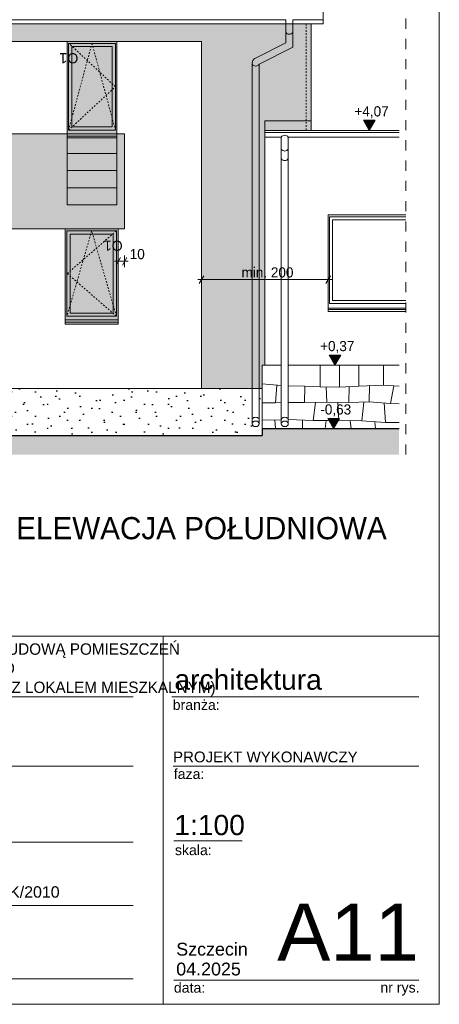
# Model space of a CAD drawing. Extents: x -613240 to -325500, y -25863 to 152403.
# Tile 9 of 254: x -579117 to -572490, y -22047 to -6506. Entities that reach past the tile are written whole.
import ezdxf

# ---------------------------------------------------------------- set-up
doc = ezdxf.new("R2010")
doc.units = 0
doc.header["$MEASUREMENT"] = 0
doc.linetypes.add('Hidden Line', pattern=[50, 25, -25])
doc.linetypes.add('Przerywana', pattern=[320, 160, -160])
for name, color, linetype, lineweight in [('Arch kolory_Nr_Pióra__5', 7, 'Continuous', 13), ('Arch okna_Nr_Pióra__5', 7, 'Continuous', 13), ('Arch opisy okien_Nr_Pióra__21', 7, 'Continuous', 9), ('Arch opisy_Nr_Pióra__21', 7, 'Continuous', 9), ('ARCH TABELA_Nr_Pióra__1', 7, 'Continuous', 25), ('ARCH TABELA_Nr_Pióra__21', 7, 'Continuous', 9), ('ARCH TABELA_Nr_Pióra__7', 7, 'Continuous', 13), ('Arch wykończenie_Nr_Pióra__41', 7, 'Continuous', 15), ('Arch wykończenie_Nr_Pióra__5', 7, 'Continuous', 13), ('arch wypelnienia_Nr_Pióra__1', 7, 'Continuous', 25), ('arch wypelnienia_Nr_Pióra__21', 7, 'Continuous', 9), ('INWENT DACH_Nr_Pióra__21', 7, 'Continuous', 9), ('INWENT OPISY_Nr_Pióra__21', 7, 'Continuous', 9), ('INWENT RURY SPUSTOWE_Nr_Pióra__21', 7, 'Continuous', 9), ('INWENT TEREN_Nr_Pióra__1', 7, 'Continuous', 25), ('INWENT WYMIARY_Nr_Pióra__21', 7, 'Continuous', 9), ('INWENT. OKNA_Nr_Pióra__5', 7, 'Continuous', 13), ('INWENT.ŚCIANY_Nr_Pióra__21', 7, 'Continuous', 9)]:
    doc.layers.add(name, color=color, linetype=linetype, lineweight=lineweight)
for name, color, linetype, lineweight, true_color in [('Arch kolory_Nr_Pióra__84', 7, 'Continuous', 15, 0x41c341), ('arch wypelnienia_Nr_Pióra__2', 7, 'Continuous', 13, 0x7f7f7f), ('INWENT.ŚCIANY_Nr_Pióra__2', 7, 'Continuous', 13, 0x7f7f7f)]:
    doc.layers.add(name, color=color, linetype=linetype, lineweight=lineweight, true_color=true_color)
doc.layers.add('INWENT WYMIARY', color=7, linetype='Continuous')
doc.styles.add('GENERATED_STYLE_1', font='txt')
doc.styles.add('GENERATED_STYLE_10', font='arial.ttf')
doc.styles.add('GENERATED_STYLE_2', font='txt')
doc.styles.add('GENERATED_STYLE_5', font='txt')
doc.styles.add('GENERATED_STYLE_6', font='txt')
doc.styles.add('GENERATED_STYLE_7', font='arial.ttf')
doc.dimstyles.new('GENERATED_STYLE__1', dxfattribs={"dimtxt": 160.000002, "dimasz": 91.2, "dimexe": 0.18, "dimexo": 0, "dimgap": 0.09, "dimtad": 1, "dimtih": 1, "dimtoh": 1, "dimdec": 0, "dimlfac": 0.1, "dimzin": 0, "dimdsep": 46, "dimtxsty": 'GENERATED_STYLE_1', "dimblk": 'ARROWHEAD_2', "dimblk1": 'ARROWHEAD_2', "dimblk2": 'ARROWHEAD_2', "dimcen": 0.09, "dimclrd": 7, "dimclre": 7, "dimclrt": 7, "dimazin": 0, "dimtfac": 1, "dimtdec": 4, "dimtmove": 2, "dimatfit": 3, "dimfxl": 0, "dimtolj": 1, "dimtzin": 0, "dimarcsym": 0})
doc.dimstyles.new('GENERATED_STYLE__5', dxfattribs={"dimtxt": 160.000002, "dimasz": 91.2, "dimexe": 0.18, "dimexo": 0, "dimgap": 0.09, "dimtad": 1, "dimtih": 1, "dimtoh": 1, "dimdec": 0, "dimlfac": 0.1, "dimzin": 0, "dimdsep": 46, "dimtxsty": 'GENERATED_STYLE_2', "dimblk": 'ARROWHEAD_2', "dimblk1": 'ARROWHEAD_2', "dimblk2": 'ARROWHEAD_2', "dimcen": 0.09, "dimclrd": 7, "dimclre": 7, "dimclrt": 7, "dimazin": 0, "dimtfac": 1, "dimtdec": 4, "dimtmove": 0, "dimatfit": 3, "dimfxl": 0, "dimtolj": 1, "dimtzin": 0, "dimarcsym": 0})

# ---------------------------------------------------------------- blocks, each defined once
blk = doc.blocks.new('Wymiary_158', base_point=(-574140, -11960))
at = {"layer": 'INWENT WYMIARY_Nr_Pióra__21', "linetype": 'Continuous'}
blk.add_hatch(color=256, dxfattribs=at).paths.add_polyline_path([(-574140, -11960), (-574232, -11800), (-574047, -11800)], flags=0)
for p, q in [((-574140, -11960), (-574232, -11800)), ((-574232, -11800), (-574047, -11800)), ((-574047, -11800), (-574140, -11960)), ((-574140, -11960), (-574260, -11960)), ((-574140, -11960), (-574020, -11960))]:
    blk.add_line(p, q, dxfattribs=at)
at = {"layer": 'INWENT WYMIARY_Nr_Pióra__21', "insert": (-574373, -11768), "char_height": 160, "attachment_point": 7, "style": 'GENERATED_STYLE_1'}
blk.add_mtext('{+0,37}', dxfattribs=at)
blk = doc.blocks.new('Wymiary_160', base_point=(-573598, -8255))
at = {"layer": 'INWENT WYMIARY_Nr_Pióra__21', "linetype": 'Continuous'}
blk.add_hatch(color=256, dxfattribs=at).paths.add_polyline_path([(-573598, -8255), (-573690, -8095), (-573505, -8095)], flags=0)
for p, q in [((-573598, -8255), (-573690, -8095)), ((-573690, -8095), (-573505, -8095)), ((-573505, -8095), (-573598, -8255)), ((-573598, -8255), (-573718, -8255)), ((-573598, -8255), (-573478, -8255))]:
    blk.add_line(p, q, dxfattribs=at)
at = {"layer": 'INWENT WYMIARY_Nr_Pióra__21', "insert": (-573831, -8063), "char_height": 160, "attachment_point": 7, "style": 'GENERATED_STYLE_1'}
blk.add_mtext('{+4,07}', dxfattribs=at)
blk = doc.blocks.new('Wymiary_161', base_point=(-574159, -12960))
at = {"layer": 'INWENT WYMIARY_Nr_Pióra__21', "linetype": 'Continuous'}
blk.add_hatch(color=256, dxfattribs=at).paths.add_polyline_path([(-574159, -12960), (-574252, -12800), (-574067, -12800)], flags=0)
for p, q in [((-574159, -12960), (-574252, -12800)), ((-574252, -12800), (-574067, -12800)), ((-574067, -12800), (-574159, -12960)), ((-574159, -12960), (-574279, -12960)), ((-574159, -12960), (-574039, -12960))]:
    blk.add_line(p, q, dxfattribs=at)
at = {"layer": 'INWENT WYMIARY_Nr_Pióra__21', "insert": (-574369, -12768), "char_height": 160, "attachment_point": 7, "style": 'GENERATED_STYLE_1'}
blk.add_mtext('{-0,63}', dxfattribs=at)
blk = doc.blocks.new('*D750')
at = {"layer": 'INWENT WYMIARY_Nr_Pióra__21', "linetype": 'Continuous'}
for p, q in [((-576210, -10549), (-576280, -10669)), ((-576245, -10699), (-576245, -10519)), ((-574280, -10669), (-574210, -10549)), ((-574245, -10699), (-574245, -10519)), ((-576304, -10609), (-576245, -10609)), ((-576245, -10609), (-574245, -10609)), ((-574245, -10609), (-574186, -10609))]:
    blk.add_line(p, q, dxfattribs=at)
at = {"layer": 'INWENT WYMIARY_Nr_Pióra__21', "insert": (-575614, -10577), "char_height": 160, "attachment_point": 7, "style": 'GENERATED_STYLE_2'}
blk.add_mtext('{min. 200}', dxfattribs=at)
blk = doc.blocks.new('ARROWHEAD_2')
at = {"color": 0, "linetype": 'Continuous', "lineweight": 0}
for p, q in [((0, 0), (-1, 0)), ((-0.38, -0.66), (0.38, 0.66))]:
    blk.add_line(p, q, dxfattribs=at)
blk = doc.blocks.new('*D752')
at = {"layer": 'INWENT WYMIARY_Nr_Pióra__21', "linetype": 'Continuous'}
for p, q in [((-577560, -10410), (-577560, -10230)), ((-577460, -10410), (-577460, -10230)), ((-577619, -10320), (-577560, -10320)), ((-577525, -10260), (-577595, -10380)), ((-577560, -10320), (-577460, -10320)), ((-577495, -10380), (-577425, -10260)), ((-577460, -10320), (-577401, -10320))]:
    blk.add_line(p, q, dxfattribs=at)
at = {"layer": 'INWENT WYMIARY_Nr_Pióra__21', "insert": (-577379, -10288), "char_height": 160, "attachment_point": 7, "style": 'GENERATED_STYLE_1'}
blk.add_mtext('{10}', dxfattribs=at)

msp = doc.modelspace()

# ---------------------------------------------------------------- hatches: boundary and pattern name
at = {"layer": 'Arch kolory_Nr_Pióra__84', "linetype": 'Continuous', "lineweight": 0, "true_color": 0x309230}
for points in [[(-575244.9, -11959.6), (-575284.9, -11959.6), (-575284.9, -12329.6), (-576244.9, -12329.6), (-576244.9, -6849.6), (-590484.9, -6849.6), (-590484.9, -6571.4), (-574514.9, -6571.4), (-574514.9, -8104.6), (-575244.9, -8104.6)], [(-587994.9, -9779.6), (-588094.9, -9779.6), (-588094.9, -8309.6), (-577559.9, -8309.6), (-577459.9, -8309.6), (-577459.9, -9809.6), (-579374.9, -9809.6), (-579374.9, -9859.6), (-580164.9, -9859.6), (-582624.9, -9859.6), (-582624.9, -9789.6), (-587994.9, -9789.6)]]:
    msp.add_hatch(color=97, dxfattribs=at).paths.add_polyline_path(points, flags=0)
at = {"layer": 'arch wypelnienia_Nr_Pióra__1', "linetype": 'Continuous'}
h = msp.add_hatch(dxfattribs=at)
h.set_pattern_fill('Carpet', color=256, style=0, pattern_type=2)
h.set_pattern_definition([(45, (0, 600), (-190.91883, 190.91883), [0, -180, 0, -270]), (110, (600, 600), (253.71701, 92.34544), [0, -132, 0, -228])])
h.paths.add_polyline_path([(-575444.9, -12329.6), (-582864.9, -12329.6), (-582864.9, -13069.6), (-575284.9, -13069.6), (-575284.9, -12959.6), (-575284.9, -12329.6), (-575334.9, -12329.6), (-575334.9, -12885.5, -0.125343), (-575339.3, -12902.8, -0.1354487), (-575354, -12918.9, -0.0774642), (-575370.3, -12926.7, -0.0784699), (-575389.9, -12929.6, -0.0834346), (-575410.4, -12926.5, -0.1009483), (-575430.3, -12915.5, -0.1007084), (-575440.4, -12903.2, -0.1280451), (-575444.9, -12885.5)], flags=0)
at = {"layer": 'arch wypelnienia_Nr_Pióra__2', "linetype": 'Continuous'}
h = msp.add_hatch(color=256, dxfattribs=at)
h.paths.add_polyline_path([(-578364.9, -8373.2), (-577584.9, -8373.2), (-577584.9, -6849.6), (-578364.9, -6849.6)], flags=0)
h.paths.add_polyline_path([(-577654.9, -8199.6), (-577654.9, -6929.6), (-578294.9, -6929.6), (-578294.9, -8199.6)], flags=0)
at = {"layer": 'arch wypelnienia_Nr_Pióra__2', "linetype": 'Continuous', "lineweight": 0, "true_color": 0x1f1f1f}
for points in [[(-578294.9, -8199.6), (-577654.9, -8199.6), (-577654.9, -6929.6), (-578294.9, -6929.6)], [(-577639.9, -9889.6), (-578319.9, -9889.6), (-578319.9, -11136), (-577639.9, -11136)]]:
    msp.add_hatch(color=250, dxfattribs=at).paths.add_polyline_path(points, flags=0)
at = {"layer": 'arch wypelnienia_Nr_Pióra__2', "linetype": 'Continuous'}
msp.add_hatch(color=256, dxfattribs=at).paths.add_polyline_path([(-575244.9, -8254.6), (-574514.9, -8254.6), (-574514.9, -8104.6), (-575244.9, -8104.6)], flags=0)
h = msp.add_hatch(color=256, dxfattribs=at)
h.paths.add_polyline_path([(-578399.9, -11309.6), (-577559.9, -11309.6), (-577559.9, -9809.6), (-578399.9, -9809.6)], flags=0)
h.paths.add_polyline_path([(-577639.9, -11136), (-577639.9, -9889.6), (-578319.9, -9889.6), (-578319.9, -11136)], flags=0)
at = {"layer": 'arch wypelnienia_Nr_Pióra__21', "linetype": 'Continuous'}
msp.add_hatch(color=256, dxfattribs=at).paths.add_polyline_path([(-591194.1, -13069.6), (-591194.1, -13369.6), (-575284.9, -13369.6), (-573124.9, -13369.6), (-573124.9, -12959.6), (-575284.9, -12959.6), (-575284.9, -13069.6)], flags=0)

# ---------------------------------------------------------------- linework, layer by layer
at = {"layer": 'Arch kolory_Nr_Pióra__5', "linetype": 'Continuous', "flags": 128}
for points in [[(-575244.9, -11959.6), (-575284.9, -11959.6), (-575284.9, -12329.6), (-576244.9, -12329.6), (-576244.9, -6849.6), (-590484.9, -6849.6), (-590484.9, -6571.4), (-574514.9, -6571.4), (-574514.9, -8104.6), (-575244.9, -8104.6)], [(-587994.9, -9779.6), (-588094.9, -9779.6), (-588094.9, -8309.6), (-577559.9, -8309.6), (-577459.9, -8309.6), (-577459.9, -9809.6), (-579374.9, -9809.6), (-579374.9, -9859.6), (-580164.9, -9859.6), (-582624.9, -9859.6), (-582624.9, -9789.6), (-587994.9, -9789.6)]]:
    msp.add_lwpolyline(points, close=True, dxfattribs=at)
at = {"layer": 'Arch okna_Nr_Pióra__5', "linetype": 'Hidden Line'}
for p, q in [((-578344.9, -8249.6), (-577974.9, -6879.6)), ((-577604.9, -7564.6), (-578339.9, -6879.6)), ((-577974.9, -6879.6), (-577604.9, -8249.6)), ((-578344.9, -8249.6), (-577604.9, -7564.6)), ((-577979.9, -9839.6), (-578369.9, -11186)), ((-578364.9, -10512.8), (-577589.9, -9839.6)), ((-577589.9, -11186), (-577979.9, -9839.6)), ((-577589.9, -11186), (-578364.9, -10512.8))]:
    msp.add_line(p, q, dxfattribs=at)
at = {"layer": 'ARCH TABELA_Nr_Pióra__21', "linetype": 'Continuous'}
for p, q in [((-572489.9, 6402.6), (-572489.9, -22047.4)), ((-589989.9, -16236.2), (-572489.9, -16236.2)), ((-576851.6, -16236.2), (-576851.6, -22047.4)), ((-572489.9, -16236.2), (-572489.9, -22047.4)), ((-585024.1, -17192.6), (-577324.3, -17192.6)), ((-576712.3, -17192.6), (-572813, -17192.6)), ((-585024.1, -18286.2), (-577324.3, -18286.2)), ((-576694.9, -18286.2), (-572813, -18286.2)), ((-585024.1, -19486.2), (-577324.3, -19486.2)), ((-576683.1, -19468.9), (-575603.4, -19468.9)), ((-585024.1, -20486.2), (-577324.3, -20486.2)), ((-585024.1, -21647.4), (-577324.3, -21647.4)), ((-576683.1, -21665), (-574401.3, -21665)), ((-574401.3, -21665), (-572813, -21665)), ((-572489.9, -22047.4), (-613239.9, -22047.4)), ((-572489.9, -22047.4), (-585096.3, -22047.4))]:
    msp.add_line(p, q, dxfattribs=at)
at = {"layer": 'Arch wykończenie_Nr_Pióra__41', "linetype": 'Continuous'}
for p, q in [((-574514.9, -6571.4), (-574514.9, -8254.6)), ((-582864.9, -12329.6), (-575444.9, -12329.6)), ((-575334.9, -12329.6), (-575284.9, -12329.6))]:
    msp.add_line(p, q, dxfattribs=at)
at = {"layer": 'Arch wykończenie_Nr_Pióra__5', "linetype": 'Continuous'}
for p, q in [((-575244.9, -8254.6), (-575244.9, -8104.6)), ((-575244.9, -8104.6), (-574514.9, -8104.6))]:
    msp.add_line(p, q, dxfattribs=at)
at = {"layer": 'INWENT DACH_Nr_Pióra__21', "linetype": 'Continuous'}
for p, q in [((-574324.9, 1576.7), (-574324.9, -6571.4)), ((-590224.9, -6571.4), (-574914.9, -6571.4)), ((-574804.9, -6571.4), (-574324.9, -6571.4))]:
    msp.add_line(p, q, dxfattribs=at)
for centre in [(-575389.9, -12825.5), (-574929.9, -12825.5)]:
    msp.add_ellipse(centre, major_axis=(55, 0), ratio=0.801342, start_param=0, end_param=3.1415927, dxfattribs=at)
for centre in [(-575389.9, -12885.5), (-574929.9, -12885.5)]:
    msp.add_ellipse(centre, major_axis=(55, 0), ratio=0.801342, dxfattribs=at)
at = {"layer": 'INWENT OPISY_Nr_Pióra__21', "linetype": 'Przerywana'}
msp.add_line((-573019.4, -13369.6), (-573019.4, -5369.6), dxfattribs=at)
at = {"layer": 'INWENT RURY SPUSTOWE_Nr_Pióra__21', "linetype": 'Continuous'}
for p, q in [((-590224.9, -6506.3), (-574914.9, -6506.3)), ((-574914.9, -6506.3), (-574914.9, -6871.4)), ((-574804.9, -6506.3), (-574804.9, -6938.8)), ((-574804.9, -6506.3), (-574324.9, -6506.3)), ((-574914.9, -6871.4), (-575401.3, -7119.3)), ((-574804.9, -6938.8), (-575334.9, -7208.9)), ((-575444.9, -7190.6), (-575444.9, -12885.5)), ((-575334.9, -7208.9), (-575334.9, -12885.5)), ((-575244.9, -8359.6), (-574984.9, -8359.6)), ((-574984.9, -8359.6), (-574984.9, -12885.5)), ((-574874.9, -8359.6), (-574874.9, -12885.5)), ((-574874.9, -8359.6), (-573124.9, -8359.6))]:
    msp.add_line(p, q, dxfattribs=at)
for centre, radius, start, end in [((-574859.9, -6670.9), 65.4, 212.77908, 327.22092), ((-575364.9, -7190.6), 80, 117.00637, 180), ((-575389.9, -7173.5), 65.4, 212.77908, 327.22092), ((-574929.9, -8395), 65.4, 32.77908, 147.22092), ((-574929.9, -8514.2), 65.4, 212.77908, 327.22092), ((-574929.9, -8664.2), 65.4, 212.77908, 327.22092)]:
    msp.add_arc(centre, radius, start, end, dxfattribs=at)
at = {"layer": 'INWENT TEREN_Nr_Pióra__1', "linetype": 'Continuous'}
for p, q in [((-575284.9, -12959.6), (-573124.9, -12959.6)), ((-575284.9, -12959.6), (-575284.9, -13069.6)), ((-582864.9, -13069.6), (-575284.9, -13069.6))]:
    msp.add_line(p, q, dxfattribs=at)
at = {"layer": 'INWENT. OKNA_Nr_Pióra__5', "linetype": 'Continuous'}
for p, q in [((-578344.9, -6879.6), (-577604.9, -6879.6)), ((-578344.9, -6879.6), (-578344.9, -8249.6)), ((-578294.9, -6929.6), (-578294.9, -8199.6)), ((-578294.9, -6929.6), (-577654.9, -6929.6)), ((-577654.9, -6929.6), (-577654.9, -8199.6)), ((-577604.9, -6879.6), (-577604.9, -8249.6)), ((-578294.9, -8199.6), (-577654.9, -8199.6)), ((-578344.9, -8249.6), (-577604.9, -8249.6)), ((-574224.9, -9616), (-573019.4, -9616)), ((-574224.9, -9616), (-574224.9, -10986)), ((-574174.9, -9666), (-574174.9, -10936)), ((-574174.9, -9666), (-573019.4, -9666)), ((-578369.9, -9839.6), (-577589.9, -9839.6)), ((-578369.9, -9839.6), (-578369.9, -11186)), ((-578319.9, -9889.6), (-578319.9, -11136)), ((-578319.9, -9889.6), (-577639.9, -9889.6)), ((-577639.9, -9889.6), (-577639.9, -11136)), ((-577589.9, -9839.6), (-577589.9, -11186)), ((-574224.9, -10986), (-573019.4, -10986)), ((-574174.9, -10936), (-573019.4, -10936)), ((-578369.9, -11186), (-577589.9, -11186)), ((-578319.9, -11136), (-577639.9, -11136))]:
    msp.add_line(p, q, dxfattribs=at)
at = {"layer": 'INWENT.ŚCIANY_Nr_Pióra__2', "linetype": 'Continuous'}
for p, q in [((-574369, -12299.4), (-574369, -11959.6)), ((-574064.7, -12303.9), (-574064.7, -11959.6)), ((-573763.3, -12289.2), (-573763.3, -11959.6)), ((-573369, -12274.5), (-573369, -11959.6)), ((-575284.9, -12255.1), (-574984.9, -12278.8)), ((-575078, -12551.7), (-575056.1, -12273.2)), ((-573763.3, -12289.2), (-573369, -12274.5)), ((-573369, -12274.5), (-573124.9, -12291.1)), ((-574874.9, -12286.8), (-574611.1, -12289.8)), ((-574621.4, -12550), (-574611.1, -12289.8)), ((-574611.1, -12289.8), (-574369, -12299.4)), ((-574369, -12299.4), (-574064.7, -12303.9)), ((-574268.3, -12545), (-574279.1, -12300.7)), ((-574064.7, -12303.9), (-573763.3, -12289.2)), ((-573917.5, -12548.4), (-573915.3, -12296.6)), ((-573590.8, -12282.7), (-573596.8, -12540.5)), ((-573259.7, -12563.1), (-573208.4, -12285.4)), ((-575284.9, -12551.7), (-575078, -12551.7)), ((-575078, -12551.7), (-574984.9, -12550)), ((-574621.4, -12550), (-574874.9, -12548.1)), ((-574621.4, -12550), (-574268.3, -12545)), ((-574481.4, -12830.8), (-574444.8, -12547.5)), ((-573917.5, -12548.4), (-574268.3, -12545)), ((-574078.7, -12833), (-574092.9, -12546.7)), ((-573596.8, -12540.5), (-573917.5, -12548.4)), ((-573714.5, -12839.7), (-573683, -12542.6)), ((-573596.8, -12540.5), (-573259.7, -12563.1)), ((-573363.2, -12556.2), (-573341.1, -12865.6)), ((-573124.9, -12567.8), (-573259.7, -12563.1)), ((-575284.9, -12829.6), (-574984.9, -12820.5)), ((-575088.3, -12823.6), (-575077.4, -12959.6)), ((-574874.9, -12818.1), (-574481.4, -12830.8)), ((-574648.5, -12825.4), (-574648.5, -12959.6)), ((-574481.4, -12830.8), (-574078.7, -12833)), ((-574277.8, -12831.9), (-574293.2, -12959.6)), ((-574078.7, -12833), (-573714.5, -12839.7)), ((-573897.6, -12836.3), (-573883.1, -12959.6)), ((-573714.5, -12839.7), (-573341.1, -12865.6)), ((-573509.9, -12853.9), (-573497.9, -12959.6)), ((-573341.1, -12865.6), (-573124.9, -12866.5))]:
    msp.add_line(p, q, dxfattribs=at)
at = {"layer": 'INWENT.ŚCIANY_Nr_Pióra__21', "linetype": 'Hidden Line'}
msp.add_line((-574594.9, -6571.4), (-574594.9, -8254.6), dxfattribs=at)
at = {"layer": 'INWENT.ŚCIANY_Nr_Pióra__21', "linetype": 'Continuous'}
for p, q in [((-578364.9, -8373.2), (-578364.9, -6849.6)), ((-578364.9, -6849.6), (-577584.9, -6849.6)), ((-577584.9, -8373.2), (-577584.9, -6849.6)), ((-578364.9, -8309.6), (-577584.9, -8309.6)), ((-578364.9, -8343.2), (-577584.9, -8343.2)), ((-578364.9, -8373.2), (-577584.9, -8373.2)), ((-578364.9, -9428.2), (-578364.9, -8373.2)), ((-577584.9, -9428.2), (-577584.9, -8373.2)), ((-575244.9, -8254.6), (-575244.9, -11959.6)), ((-575244.9, -8254.6), (-573124.9, -8254.6)), ((-575244.9, -8284.6), (-573124.9, -8284.6)), ((-578364.9, -8618.2), (-577584.9, -8618.2)), ((-578364.9, -8888.2), (-577584.9, -8888.2)), ((-578364.9, -9158.2), (-577584.9, -9158.2)), ((-577584.9, -9428.2), (-578364.9, -9428.2)), ((-574244.9, -11109.6), (-574244.9, -9586)), ((-574244.9, -9586), (-573019.4, -9586)), ((-578399.9, -9809.6), (-577559.9, -9809.6)), ((-578399.9, -9809.6), (-578399.9, -11309.6)), ((-577559.9, -9809.6), (-577559.9, -11309.6)), ((-574244.9, -11059.6), (-573019.4, -11059.6)), ((-574244.9, -11079.6), (-573019.4, -11079.6)), ((-574244.9, -11109.6), (-573019.4, -11109.6)), ((-578399.9, -11246), (-577559.9, -11246)), ((-578399.9, -11279.6), (-577559.9, -11279.6)), ((-578399.9, -11309.6), (-577559.9, -11309.6)), ((-575284.9, -12959.6), (-575284.9, -11959.6)), ((-575284.9, -11959.6), (-574984.9, -11959.6)), ((-574874.9, -11959.6), (-573124.9, -11959.6))]:
    msp.add_line(p, q, dxfattribs=at)

# ---------------------------------------------------------------- block references
at = {"layer": 'INWENT WYMIARY', "linetype": 'Continuous'}
for name, p in [('Wymiary_160', (-573597.6, -8254.6)), ('Wymiary_158', (-574139.7, -11959.6)), ('Wymiary_161', (-574159.4, -12959.6))]:
    msp.add_blockref(name, p, dxfattribs=at)

# ---------------------------------------------------------------- texts
at = {"layer": 'Arch opisy okien_Nr_Pióra__21', "linetype": 'Continuous', "char_height": 160, "rotation": 180, "style": 'GENERATED_STYLE_10'}
for s, insert, attachment_point in [('{ O1}', (-578489.7, -7194.5), 3), ('{O1}', (-577490.2, -10154.5), 1)]:
    msp.add_mtext(s, dxfattribs=dict(at, insert=insert, attachment_point=attachment_point))
at = {"layer": 'Arch opisy_Nr_Pióra__21', "linetype": 'Continuous', "insert": (-573320.3, -14356.9), "char_height": 350, "attachment_point": 3, "style": 'GENERATED_STYLE_6'}
msp.add_mtext('{ELEWACJA POŁUDNIOWA}', dxfattribs=at)
at = {"layer": 'ARCH TABELA_Nr_Pióra__1', "linetype": 'Continuous', "insert": (-585024.1, -17187.9), "char_height": 180, "attachment_point": 7, "line_spacing_factor": 1.005757, "style": 'GENERATED_STYLE_5'}
msp.add_mtext('{\\pt22543.1;PROJEKT TERMOMODERNIZACJI WRAZ Z PRZEBUDOWĄ POMIESZCZEŃ \\P\\pt22543.1;PARTERU BUDYNKU UŻYTKOWO-MIESZKALNEGO\\P\\pt22543.1;(ŚWIETLICY, PRZEDSZKOLA PRZYCHODNI WRAZ Z LOKALEM MIESZKALNYM)}', dxfattribs=at)
at = {"layer": 'ARCH TABELA_Nr_Pióra__1', "linetype": 'Continuous', "insert": (-576694.9, -18057.9), "char_height": 170, "attachment_point": 1, "style": 'GENERATED_STYLE_7'}
msp.add_mtext('{PROJEKT WYKONAWCZY}', dxfattribs=at)
at = {"layer": 'ARCH TABELA_Nr_Pióra__7', "linetype": 'Continuous', "style": 'GENERATED_STYLE_7'}
for s, insert, char_height, attachment_point in [('{architektura}', (-576673.7, -16762.9), 319.16, 1), ('{branża:}', (-576700.5, -17241.3), 159.58, 1), ('{faza:}', (-576683.1, -18331.3), 159.58, 1), ('{1:100}', (-576675.8, -19057.6), 319.16, 1), ('{skala:}', (-576665.4, -19533.2), 159.58, 1), ('{mgr inż.arch. Bartosz Balejko  upr. nr 16/ZPOIA/OKK/2010}', (-585026.3, -20184.3), 180, 1), ('{A11}', (-572813, -20456.4), 900, 3), ('{data:}', (-576681.7, -21704.5), 159.58, 1), ('{nr rys.}', (-573420.9, -21701.5), 159.58, 1)]:
    msp.add_mtext(s, dxfattribs=dict(at, insert=insert, char_height=char_height, attachment_point=attachment_point))
at = {"layer": 'ARCH TABELA_Nr_Pióra__7', "linetype": 'Continuous', "insert": (-576644.4, -21075.9), "char_height": 202.128, "attachment_point": 1, "line_spacing_factor": 0.930826, "style": 'GENERATED_STYLE_7'}
msp.add_mtext('{Szczecin  \\P04.2025}', dxfattribs=at)

# ---------------------------------------------------------------- dimensions: what is measured, and where the dimension line sits
at = {"layer": 'INWENT WYMIARY', "linetype": 'Continuous'}
dim = msp.add_linear_dim(base=(-577559.9, -10320.1), p1=(-577559.9, -9809.6), p2=(-577459.9, -9809.6), dimstyle='GENERATED_STYLE__1', dxfattribs=at)
dim.commit()
dim.dimension.update_dxf_attribs({"geometry": '*D752', "text_midpoint": (-577257.3, -10208.1)})
dim = msp.add_linear_dim(base=(-576244.9, -10609.4), p1=(-576244.9, -11035.4), p2=(-574244.9, -11109.6), text='min. 200', dimstyle='GENERATED_STYLE__5', dxfattribs=at)
dim.commit()
dim.dimension.update_dxf_attribs({"geometry": '*D750', "text_midpoint": (-575194, -10497.4)})

doc.saveas('drawing.dxf')
